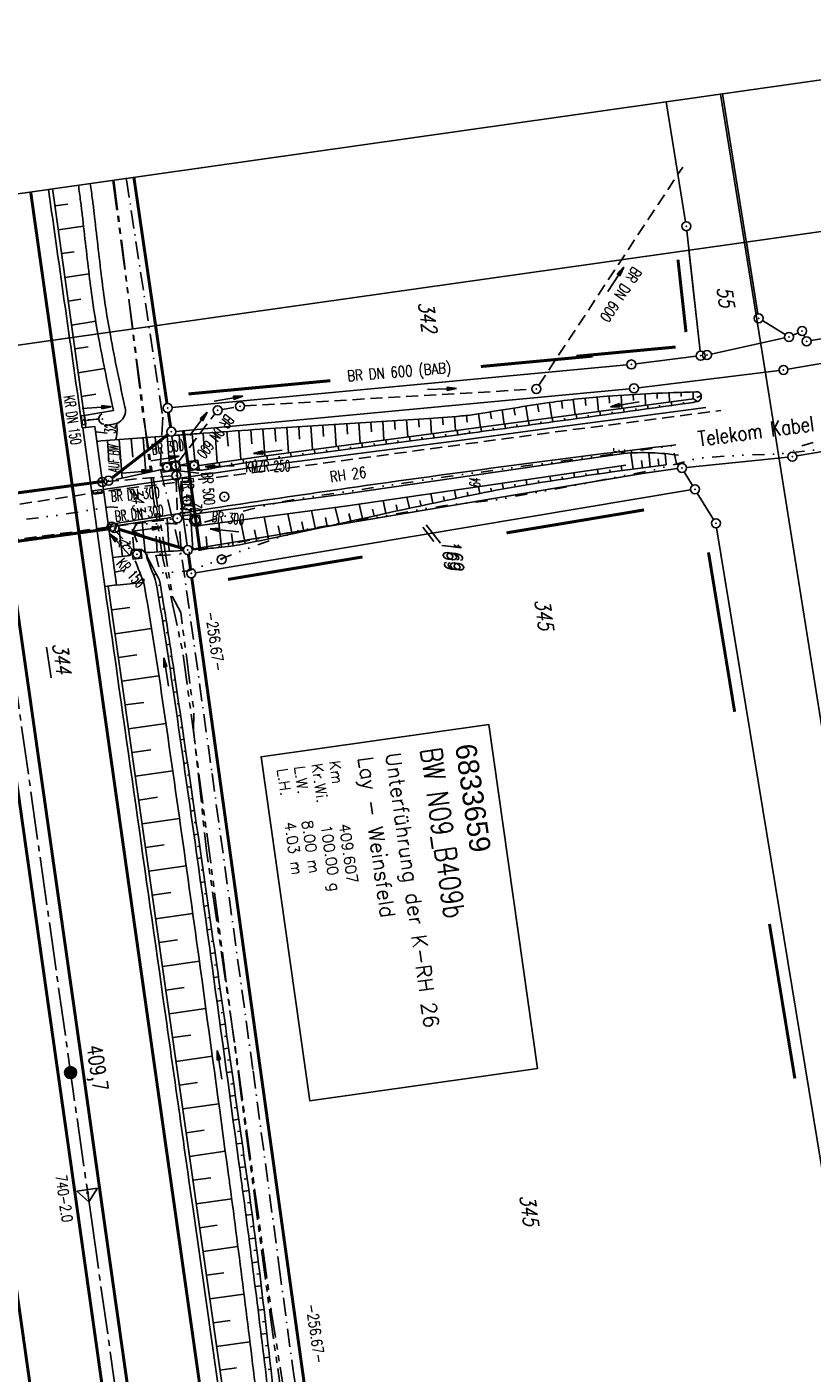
# Model space of a CAD drawing. Extents: x 446457 to 447032, y 444506 to 445688.
# Tile 82 of 83: x 446678 to 446809, y 445464 to 445688. Entities that reach past the tile are written whole.
import ezdxf
from ezdxf.enums import TextEntityAlignment as Align

# ---------------------------------------------------------------- set-up
doc = ezdxf.new("R2010")
doc.units = 0
doc.header["$LTSCALE"] = 2
doc.header["$MEASUREMENT"] = 0
for name, pattern in [('ACHSE', [5.5, 4, -0.5, 0.5, -0.5]), ('AUSGEZOGEN', [0]), ('BAB-FM2', [2.6, 1.5, -0.5, 0.1, -0.5]), ('GEMARKBAB', [3.7, 2, -0.5, 0.1, -0.5, 0.1, -0.5]), ('GESTRICH-X2', [1.5, 1, -0.5]), ('GESTRICHELT', [0.75, 0.5, -0.25]), ('GETRENNTX3', [3.25, 1, -0.75, 0, -0.75, 0, -0.75]), ('PHANTOMX2', [5, 2.5, -0.5, 0.5, -0.5, 0.5, -0.5])]:
    doc.linetypes.add(name, pattern=pattern)
doc.layers.get('0').update_dxf_attribs({"linetype": 'AUSGEZOGEN'})
for name, color, linetype in [('202-ABSTAND', 8, 'AUSGEZOGEN'), ('202-FLSTNR', 8, 'AUSGEZOGEN'), ('202-FLSTNR-BAB', 7, 'AUSGEZOGEN'), ('202-GEMARKGRZ', 7, 'GEMARKBAB'), ('202-GRENZL', 8, 'AUSGEZOGEN'), ('202-GRENZL-BAB', 7, 'AUSGEZOGEN'), ('202-GRENZP', 8, 'AUSGEZOGEN'), ('202-GRENZP-BAB', 7, 'AUSGEZOGEN'), ('203-ABSTAND', 8, 'AUSGEZOGEN'), ('203-FLSTNR', 8, 'AUSGEZOGEN'), ('203-GEMARKGRZ', 7, 'GEMARKBAB'), ('203-GRENZL', 8, 'AUSGEZOGEN'), ('203-GRENZL-BAB', 7, 'AUSGEZOGEN'), ('203-GRENZP', 8, 'AUSGEZOGEN'), ('203-GRENZP-BAB', 7, 'AUSGEZOGEN'), ('ACHSETOP', 250, 'ACHSE'), ('ANMERKUNG', 7, 'CONTINUOUS'), ('BAB_FM', 5, 'BAB-FM2'), ('BAUWOTOP', 250, 'AUSGEZOGEN'), ('BAUWUTOP', 250, 'GESTRICHELT'), ('BOESCHG', 250, 'AUSGEZOGEN'), ('BW-SCHRIFT', 250, 'AUSGEZOGEN'), ('DURCHL', 200, 'GESTRICH-X2'), ('FBRTOP', 250, 'AUSGEZOGEN'), ('GRABEN', 250, 'AUSGEZOGEN'), ('HEKT_B', 250, 'CONTINUOUS'), ('KANAL', 7, 'GESTRICH-X2'), ('Lichtwellenleiter COLT', 46, 'PHANTOMX2'), ('Lichtwellenleiter GLH', 46, 'PHANTOMX2'), ('MULDE', 250, 'AUSGEZOGEN'), ('Netzknoten_PKT', 7, 'CONTINUOUS'), ('Netzknoten_PKT-NR', 7, 'CONTINUOUS'), ('Netzknoten_SIGNATUR', 7, 'CONTINUOUS'), ('PFEIL', 7, 'CONTINUOUS'), ('PFEILTOP', 200, 'AUSGEZOGEN'), ('Planeinteilung', 250, 'CONTINUOUS'), ('RAHMEN', 7, 'AUSGEZOGEN'), ('SCHRIFT', 7, 'AUSGEZOGEN'), ('SCHSYMBOL', 200, 'AUSGEZOGEN'), ('STRASSE', 250, 'AUSGEZOGEN'), ('STROMLTG', 4, 'AUSGEZOGEN'), ('TELEKOM', 4, 'GETRENNTX3'), ('TEXTO', 4, 'CONTINUOUS'), ('W-LTG', 4, 'GESTRICH-X2')]:
    doc.layers.add(name, color=color, linetype=linetype)
doc.styles.add('ROMANS', font='romans.shx', dxfattribs={"width": 0.8})
doc.styles.add('UNIR-O', font='unir_o.shx', dxfattribs={"height": 2.5})

# ---------------------------------------------------------------- blocks, each defined once
blk = doc.blocks.new('*X15')
at = {"color": 0}
for p, q in [((212.23, 257.39), (213.24, 258.4)), ((212.24, 257.33), (213.31, 258.4)), ((212.24, 257.47), (213.17, 258.4)), ((212.24, 257.26), (213.37, 258.39)), ((212.24, 257.55), (213.09, 258.39)), ((212.25, 257.2), (213.43, 258.38)), ((212.26, 257.63), (213, 258.37)), ((212.27, 257.14), (213.49, 258.37)), ((212.28, 257.09), (213.55, 258.35)), ((212.29, 257.73), (212.9, 258.35)), ((212.3, 257.04), (213.6, 258.33)), ((212.32, 256.99), (213.65, 258.31)), ((212.34, 257.86), (212.78, 258.29)), ((212.35, 256.94), (213.69, 258.29)), ((212.37, 256.9), (213.74, 258.26)), ((212.4, 256.85), (213.78, 258.24)), ((212.43, 256.81), (213.83, 258.21)), ((212.46, 256.77), (213.86, 258.18)), ((212.49, 256.73), (213.9, 258.14)), ((212.53, 256.7), (213.94, 258.11)), ((212.56, 256.66), (213.97, 258.07)), ((212.6, 256.63), (214.01, 258.03)), ((212.64, 256.6), (214.04, 257.99)), ((212.68, 256.57), (214.07, 257.95)), ((212.73, 256.54), (214.09, 257.91)), ((212.77, 256.52), (214.12, 257.86)), ((212.82, 256.49), (214.14, 257.82)), ((212.87, 256.47), (214.16, 257.77)), ((212.92, 256.45), (214.18, 257.72)), ((212.97, 256.44), (214.2, 257.66)), ((213.03, 256.42), (214.21, 257.6)), ((213.09, 256.41), (214.22, 257.54)), ((213.16, 256.41), (214.23, 257.48)), ((213.22, 256.4), (214.23, 257.41)), ((213.3, 256.41), (214.23, 257.34)), ((213.38, 256.41), (214.22, 257.26)), ((213.46, 256.43), (214.2, 257.17)), ((213.56, 256.46), (214.18, 257.07)), ((213.69, 256.51), (214.12, 256.95))]:
    blk.add_line(p, q, dxfattribs=at)
blk = doc.blocks.new('SRMAST2')
at = {"color": 0}
blk.add_circle((0, 0), 0.999, dxfattribs=at)
blk.add_point((0, 0), dxfattribs=at)
blk.add_blockref('*X15', (-213.23, -257.4))
blk = doc.blocks.new('20')
blk.add_lwpolyline([(-0.75, -0.75), (0.75, -0.75), (0.75, 0.75), (-0.75, 0.75)], close=True)
blk.add_circle((0, 0), 0.676)
blk.add_point((0, 0))
blk = doc.blocks.new('40')
at = {"color": 0}
blk.add_arc((0.02, 0.31), 0.91, 192.5363, 347.4637, dxfattribs=at)
blk.add_point((0, 0), dxfattribs=at)
blk = doc.blocks.new('30')
at = {"color": 0}
for p, q in [((-0.75, -0.29), (-0.75, 0.29)), ((-0.75, 0.29), (0.75, 0.29)), ((0.75, 0.29), (0.75, -0.29)), ((0.75, -0.29), (-0.75, -0.29))]:
    blk.add_line(p, q, dxfattribs=at)
blk.add_point((0, 0), dxfattribs=at)
blk = doc.blocks.new('GST')
at = {"color": 0}
blk.add_circle((0, 0), 0.75, dxfattribs=at)
blk.add_point((0, 0), dxfattribs=at)
blk = doc.blocks.new('10')
blk.add_blockref('GST', (0, 0))
blk = doc.blocks.new('PFEIL2')
at = {"color": 0}
for p, q in [((0.88, 0), (-2.4, -0.01)), ((0.88, -0.27), (0.88, 0.28)), ((0.88, 0.28), (2.43, 0.01)), ((0.91, 0.27), (0.88, 0.26)), ((0.97, 0.26), (0.88, 0.25)), ((1.02, 0.25), (0.88, 0.23)), ((1.07, 0.24), (0.88, 0.21)), ((1.13, 0.23), (0.88, 0.19)), ((1.18, 0.22), (0.88, 0.17)), ((1.24, 0.21), (0.88, 0.15)), ((1.29, 0.21), (0.88, 0.14)), ((1.34, 0.2), (0.88, 0.12)), ((1.4, 0.19), (0.88, 0.1)), ((1.45, 0.18), (0.88, 0.08)), ((1.51, 0.17), (0.88, 0.06)), ((1.56, 0.16), (0.88, 0.04)), ((1.61, 0.15), (0.88, 0.02)), ((1.67, 0.14), (0.88, 0.01)), ((1.72, 0.13), (0.88, -0.01)), ((1.78, 0.12), (0.88, -0.03)), ((1.83, 0.11), (0.88, -0.05)), ((1.88, 0.1), (0.88, -0.07)), ((1.94, 0.09), (0.88, -0.09)), ((2.05, 0.08), (0.88, -0.12)), ((1.99, 0.08), (0.88, -0.11)), ((2.1, 0.07), (0.88, -0.14)), ((2.15, 0.06), (0.88, -0.16)), ((2.21, 0.05), (0.88, -0.18)), ((2.26, 0.04), (0.88, -0.2)), ((2.32, 0.03), (0.88, -0.22)), ((2.37, 0.02), (0.88, -0.23)), ((2.42, 0.01), (0.88, -0.25)), ((2.43, 0.01), (0.88, -0.27))]:
    blk.add_line(p, q, dxfattribs=at)
blk = doc.blocks.new('1135420')
for q in [(0, 420), (0, 0)]:
    blk.add_line((0, 297), q)
at = {"layer": 'RAHMEN'}
blk.add_line((25, 415), (25, 5), dxfattribs=at)
blk = doc.blocks.new('PKT')
at = {"color": 0}
blk.add_circle((0, 0), 0.15, dxfattribs=at)
blk.add_point((0, 0), dxfattribs=at)
blk = doc.blocks.new('Station_Netzknoten')
at = {"layer": 'Netzknoten_SIGNATUR'}
for p, q in [((-1.75, 0.5), (1.75, 0.5)), ((0, -1.5), (-1.75, 0.5)), ((0, -1.5), (1.75, 0.5))]:
    blk.add_line(p, q, dxfattribs=at)
blk.add_point((0, 0), dxfattribs=at)

msp = doc.modelspace()

# ---------------------------------------------------------------- linework, layer by layer
at = {"layer": '202-FLSTNR'}
msp.add_line((446744.99, 445605.5), (446747.39, 445602.42), dxfattribs=at)
at = {"layer": '202-FLSTNR-BAB'}
msp.add_line((446681.73, 445585.11), (446682.46, 445579.99), dxfattribs=at)
at = {"layer": '202-GEMARKGRZ', "const_width": 0.5, "flags": 128}
for points in [[(446786.55, 445635.13), (446770.03, 445633.58)], [(446719.45, 445628.63), (446705.38, 445627.31)], [(446706.82, 445604.62), (446705.1, 445616.96)], [(446781.3, 445607.98), (446761.82, 445604.73)], [(446734.38, 445600.14), (446713.28, 445596.62)], [(446792.33, 445599.12), (446794.82, 445583.95)]]:
    msp.add_lwpolyline(points, dxfattribs=at)
at = {"layer": '202-GRENZL'}
for p, q in [((446785.01, 445675.99), (446788.22, 445656.01)), ((446800.29, 445640.66), (446794.37, 445677.32)), ((446788.42, 445654.52), (446790.66, 445634.42)), ((446801.05, 445639.53), (446804.81, 445637.2)), ((446827, 445639.2), (446809.12, 445636.19)), ((446792.5, 445633.96), (446804.72, 445636.65)), ((446806.13, 445637.12), (446806.97, 445637.49)), ((446807.94, 445637.11), (446808.09, 445636.76)), ((446779.92, 445632.31), (446790, 445633.58)), ((446827.68, 445635.27), (446805.28, 445631.45)), ((446778.43, 445632.15), (446702.65, 445625.04)), ((446780.37, 445628.33), (446803.8, 445631.23)), ((446778.88, 445628.17), (446703.27, 445621.07)), ((446705.16, 445602.05), (446702.62, 445620.26)), ((446830.05, 445620.9), (446806.76, 445616.97)), ((446805.27, 445616.77), (446788.37, 445615.06)), ((446781.03, 445614.04), (446706, 445601.43)), ((446786.88, 445614.87), (446781.03, 445614.04)), ((446789.39, 445612.07), (446788.01, 445614.34)), ((446789.04, 445611.31), (446706.56, 445597.52)), ((446792.88, 445606.4), (446790.17, 445610.79)), ((446793.39, 445605.02), (446797.21, 445581.72))]:
    msp.add_line(p, q, dxfattribs=at)
at = {"layer": '202-GRENZL-BAB', "const_width": 0.5, "flags": 128}
for points in [[(446701.79, 445625.71), (446696.27, 445663.41)], [(446702.4, 445621.74), (446702.02, 445624.23)], [(446701.93, 445620.54), (446692.63, 445613.31)], [(446652.88, 445607.6), (446691.3, 445612.75)], [(446654.04, 445599.65), (446692.33, 445604.86)], [(446704.54, 445601.53), (446693.79, 445604.74)], [(446705.71, 445598.14), (446705.37, 445600.57)], [(446705.92, 445596.66), (446709.74, 445569.32)]]:
    msp.add_lwpolyline(points, dxfattribs=at)
at = {"layer": '203-FLSTNR'}
msp.add_line((446744.43, 445605.12), (446746.25, 445602.74), dxfattribs=at)
at = {"layer": '203-GEMARKGRZ', "const_width": 0.5, "flags": 128}
for points in [[(446786.95, 445649.69), (446788.29, 445637.62)], [(446772.73, 445633.62), (446754.1, 445631.88)], [(446729.01, 445629.52), (446711.55, 445627.88)], [(446705.19, 445616.33), (446704.51, 445621.19)], [(446775.07, 445606.94), (446758.37, 445604.15)], [(446707.23, 445601.64), (446706.79, 445604.8)], [(446730.29, 445599.46), (446711.95, 445596.4)], [(446792.04, 445600.91), (446796.4, 445574.34)], [(446802.2, 445538.97), (446806.43, 445513.23)]]:
    msp.add_lwpolyline(points, dxfattribs=at)
at = {"layer": '203-GRENZL'}
for p, q in [((446788.78, 445651.28), (446790.66, 445634.42)), ((446800.29, 445640.66), (446798.36, 445652.63)), ((446801.05, 445639.53), (446804.81, 445637.2)), ((446827, 445639.21), (446809.12, 445636.19)), ((446792.5, 445633.96), (446804.72, 445636.65)), ((446806.13, 445637.12), (446806.97, 445637.49)), ((446807.94, 445637.11), (446808.09, 445636.76)), ((446779.92, 445632.31), (446790, 445633.58)), ((446827.68, 445635.27), (446805.28, 445631.45)), ((446778.43, 445632.15), (446702.65, 445625.04)), ((446780.38, 445628.33), (446803.8, 445631.23)), ((446778.88, 445628.17), (446703.27, 445621.07)), ((446705.16, 445602.05), (446702.62, 445620.26)), ((446830.05, 445620.91), (446806.76, 445616.98)), ((446805.27, 445616.77), (446788.37, 445615.06)), ((446780.98, 445614.04), (446706, 445601.43)), ((446786.88, 445614.88), (446780.98, 445614.04)), ((446789.39, 445612.07), (446788.01, 445614.34)), ((446789.04, 445611.31), (446706.56, 445597.52)), ((446792.88, 445606.4), (446790.17, 445610.79)), ((446793.39, 445605.02), (446822.74, 445426.2))]:
    msp.add_line(p, q, dxfattribs=at)
at = {"layer": '203-GRENZL-BAB', "const_width": 0.5, "flags": 128}
for points in [[(446701.79, 445625.71), (446699.89, 445638.68)], [(446702.4, 445621.74), (446702.02, 445624.23)], [(446701.93, 445620.54), (446692.63, 445613.31)], [(446652.88, 445607.6), (446691.3, 445612.75)], [(446654.04, 445599.65), (446692.33, 445604.86)], [(446704.54, 445601.53), (446693.79, 445604.75)], [(446705.71, 445598.14), (446705.37, 445600.57)], [(446705.92, 445596.66), (446741.2, 445343.93)]]:
    msp.add_lwpolyline(points, dxfattribs=at)
at = {"layer": 'ACHSETOP'}
msp.add_lwpolyline([(446665.21, 445659.01), (446689.24, 445489.45), (446703.27, 445390.44), (446727.83, 445217.17)], dxfattribs=at)
at = {"layer": 'BAB_FM'}
msp.add_lwpolyline([(446695.01, 445663.24), (446695.05, 445663.01), (446701.07, 445623.46), (446700.69, 445614.8), (446704.34, 445599.68), (446709.3, 445564.03), (446716.13, 445514.5), (446720.5, 445481.79), (446722.76, 445464.94), (446729.88, 445415.45), (446736.61, 445365.9), (446741, 445339.25), (446751.16, 445266.96), (446757.98, 445217.43), (446764.71, 445167.88), (446775.97, 445090.7), (446784.84, 445092.2)], dxfattribs=at)
at = {"layer": 'BAUWOTOP'}
for p, q in [((446687.76, 445621.65), (446689.75, 445621.9)), ((446689.75, 445621.9), (446693.39, 445595.47)), ((446691.43, 445595.19), (446687.76, 445621.65)), ((446693.39, 445595.47), (446691.43, 445595.19))]:
    msp.add_line(p, q, dxfattribs=at)
at = {"layer": 'BAUWUTOP'}
for p, q in [((446653.21, 445607.64), (446691.02, 445612.71)), ((446692.1, 445604.83), (446654.32, 445599.69))]:
    msp.add_line(p, q, dxfattribs=at)
at = {"layer": 'BOESCHG'}
for p, q in [((446683.11, 445658.64), (446685.24, 445658.93)), ((446683.67, 445654.68), (446687.88, 445655.25)), ((446684.22, 445650.71), (446686.32, 445651)), ((446684.78, 445646.74), (446688.8, 445647.32)), ((446685.33, 445642.77), (446687.45, 445643.08)), ((446685.89, 445638.79), (446689.91, 445639.42)), ((446686.44, 445634.83), (446688.67, 445635.18)), ((446687, 445630.85), (446691.38, 445631.56)), ((446687.55, 445626.88), (446689.95, 445627.28)), ((446769.8, 445623.86), (446769.5, 445626.4)), ((446771.62, 445625.37), (446771.49, 445626.61)), ((446773.69, 445624.38), (446773.48, 445626.8)), ((446775.56, 445625.8), (446775.47, 445626.96)), ((446777.61, 445624.9), (446777.47, 445627.09)), ((446779.53, 445626.19), (446779.47, 445627.22)), ((446781.56, 445625.43), (446781.46, 445627.33)), ((446783.5, 445626.56), (446783.46, 445627.42)), ((446785.52, 445625.96), (446785.46, 445627.51)), ((446787.48, 445626.9), (446787.46, 445627.58)), ((446789.49, 445626.48), (446789.46, 445627.64)), ((446790.22, 445626.05), (446789.55, 445626.49)), ((446790.84, 445626.99), (446790.1, 445626.7)), ((446790.69, 445627.38), (446790.69, 445627.38)), ((446687.97, 445623.71), (446692.88, 445624.54)), ((446755.85, 445623.17), (446755.66, 445624.32)), ((446758.01, 445622.29), (446757.63, 445624.64)), ((446759.8, 445623.76), (446759.61, 445624.96)), ((446761.96, 445622.82), (446761.58, 445625.27)), ((446763.75, 445624.33), (446763.56, 445625.57)), ((446765.91, 445623.34), (446765.54, 445625.87)), ((446767.69, 445624.88), (446767.52, 445626.15)), ((446773.94, 445624.41), (446774.03, 445623.73)), ((446775.97, 445624.34), (446776.01, 445624)), ((446777.9, 445624.94), (446777.99, 445624.28)), ((446779.93, 445624.88), (446779.97, 445624.55)), ((446781.87, 445625.47), (446781.96, 445624.83)), ((446783.89, 445625.42), (446783.94, 445625.11)), ((446785.83, 445626), (446785.92, 445625.38)), ((446787.86, 445625.96), (446787.9, 445625.66)), ((446789.87, 445625.98), (446789.87, 445625.98)), ((446726.02, 445618.03), (446725.76, 445621.98)), ((446727.88, 445620.2), (446727.76, 445622.11)), ((446729.99, 445618.55), (446729.75, 445622.24)), ((446731.86, 445620.59), (446731.75, 445622.37)), ((446733.96, 445619.08), (446733.75, 445622.5)), ((446735.85, 445620.99), (446735.74, 445622.62)), ((446737.94, 445619.61), (446737.74, 445622.75)), ((446739.83, 445621.38), (446739.73, 445622.88)), ((446741.91, 445620.14), (446741.73, 445623)), ((446743.81, 445621.77), (446743.73, 445623.13)), ((446745.89, 445620.67), (446745.72, 445623.25)), ((446747.81, 445622.17), (446747.72, 445623.39)), ((446749.9, 445621.21), (446749.71, 445623.54)), ((446751.82, 445622.6), (446751.7, 445623.72)), ((446754.06, 445621.76), (446753.68, 445623.99)), ((446758.08, 445622.3), (446758.18, 445621.57)), ((446760.11, 445622.2), (446760.16, 445621.84)), ((446762.04, 445622.83), (446762.14, 445622.11)), ((446764.07, 445622.74), (446764.12, 445622.38)), ((446766.01, 445623.36), (446766.1, 445622.65)), ((446768.04, 445623.27), (446768.09, 445622.92)), ((446769.97, 445623.88), (446770.07, 445623.19)), ((446772, 445623.8), (446772.05, 445623.46)), ((446689.87, 445621.01), (446691.82, 445620.77)), ((446694.34, 445613.29), (446693.84, 445619.7)), ((446696.07, 445616.79), (446695.84, 445619.85)), ((446698.28, 445614.16), (446697.83, 445620)), ((446700.04, 445617.37), (446699.83, 445620.15)), ((446702.14, 445616.13), (446701.82, 445620.31)), ((446704.02, 445617.77), (446703.82, 445620.46)), ((446705.97, 445620.62), (446706.44, 445616.29)), ((446708, 445618.15), (446707.8, 445620.75)), ((446710.17, 445615.84), (446709.8, 445620.9)), ((446711.97, 445618.58), (446711.79, 445621.04)), ((446714.12, 445616.41), (446713.79, 445621.18)), ((446715.94, 445619), (446715.78, 445621.32)), ((446718.08, 445616.97), (446717.78, 445621.45)), ((446719.92, 445619.41), (446719.78, 445621.58)), ((446722.05, 445617.5), (446721.77, 445621.72)), ((446723.9, 445619.8), (446723.77, 445621.85)), ((446738.26, 445619.66), (446738.35, 445618.94)), ((446742.22, 445620.18), (446742.32, 445619.45)), ((446744.25, 445620.08), (446744.3, 445619.71)), ((446746.19, 445620.71), (446746.28, 445619.97)), ((446748.22, 445620.61), (446748.27, 445620.23)), ((446750.15, 445621.24), (446750.25, 445620.5)), ((446752.18, 445621.14), (446752.23, 445620.77)), ((446754.11, 445621.77), (446754.21, 445621.04)), ((446756.15, 445621.67), (446756.2, 445621.3)), ((446692.11, 445616.2), (446691.85, 445619.54)), ((446722.4, 445617.54), (446722.49, 445616.86)), ((446724.43, 445617.46), (446724.47, 445617.12)), ((446726.36, 445618.07), (446726.45, 445617.38)), ((446728.39, 445617.99), (446728.44, 445617.64)), ((446730.33, 445618.6), (446730.42, 445617.9)), ((446732.36, 445618.51), (446732.4, 445618.16)), ((446734.29, 445619.13), (446734.39, 445618.42)), ((446736.32, 445619.03), (446736.37, 445618.68)), ((446740.29, 445619.56), (446740.34, 445619.2)), ((446779.48, 445614.78), (446779.1, 445617.47)), ((446782.33, 445615.16), (446782.08, 445617.52)), ((446708.58, 445615.18), (446708.65, 445614.77)), ((446710.48, 445615.88), (446710.61, 445615.13)), ((446712.53, 445615.82), (446712.58, 445615.48)), ((446714.46, 445616.46), (446714.56, 445615.79)), ((446716.49, 445616.41), (446716.54, 445616.08)), ((446718.43, 445617.01), (446718.52, 445616.34)), ((446720.46, 445616.94), (446720.5, 445616.6)), ((446777.5, 445615.31), (446777.61, 445614.53)), ((446781.03, 445614.99), (446780.86, 445616.21)), ((446783.56, 445615.32), (446783.56, 445615.32)), ((446783.74, 445615.34), (446783.64, 445616.5)), ((446785.01, 445615.51), (446784.84, 445617.35)), ((446761.65, 445613.01), (446761.78, 445612.19)), ((446765.62, 445613.58), (446765.74, 445612.81)), ((446767.66, 445613.49), (446767.71, 445613.11)), ((446769.58, 445614.16), (446769.69, 445613.4)), ((446771.62, 445614.07), (446771.67, 445613.69)), ((446773.54, 445614.74), (446773.65, 445613.97)), ((446775.58, 445614.64), (446775.63, 445614.25)), ((446779.59, 445614.8), (446779.59, 445614.8)), ((446781.58, 445615.06), (446781.58, 445615.06)), ((446745.75, 445610.69), (446746.09, 445609.09)), ((446749.72, 445611.27), (446750, 445609.91)), ((446751.83, 445610.94), (446751.96, 445610.32)), ((446753.69, 445611.85), (446753.92, 445610.72)), ((446755.78, 445611.63), (446755.88, 445611.12)), ((446757.67, 445612.43), (446757.85, 445611.49)), ((446759.74, 445612.28), (446759.81, 445611.85)), ((446763.7, 445612.9), (446763.76, 445612.51)), ((446733.83, 445608.96), (446734.36, 445606.54)), ((446737.8, 445609.54), (446738.27, 445607.4)), ((446740.01, 445608.83), (446740.22, 445607.83)), ((446741.78, 445610.11), (446742.18, 445608.25)), ((446743.95, 445609.54), (446744.13, 445608.67)), ((446747.89, 445610.24), (446748.05, 445609.5)), ((446701.81, 445606.59), (446702.13, 445601.09)), ((446714.02, 445606.3), (446714.81, 445602.36)), ((446717.97, 445606.83), (446718.73, 445603.15)), ((446721.93, 445607.35), (446722.64, 445603.96)), ((446725.88, 445607.88), (446726.55, 445604.8)), ((446728.19, 445606.69), (446728.51, 445605.23)), ((446729.84, 445608.41), (446730.46, 445605.67)), ((446732.12, 445607.39), (446732.41, 445606.1)), ((446736.06, 445608.11), (446736.32, 445606.97)), ((446694.37, 445600.22), (446693.73, 445605.4)), ((446698.14, 445600.86), (446697.65, 445605.98)), ((446703.91, 445604.4), (446704.13, 445601.22)), ((446705.81, 445605.65), (446706.12, 445601.36)), ((446710.45, 445605.82), (446710.85, 445601.75)), ((446712.53, 445604.03), (446712.84, 445602)), ((446716.38, 445604.66), (446716.77, 445602.75)), ((446720.32, 445605.32), (446720.69, 445603.55)), ((446724.25, 445606), (446724.6, 445604.38)), ((446696.27, 445601.41), (446696.07, 445603.42)), ((446699.98, 445603.63), (446700.13, 445600.97)), ((446708.34, 445603.55), (446708.51, 445601.55)), ((446693.1, 445597.61), (446694.71, 445597.94)), ((446698.96, 445599.03), (446699.08, 445599.09)), ((446699.56, 445597.09), (446700, 445597.32)), ((446693.43, 445595.42), (446697.87, 445595.89)), ((446700.37, 445595.41), (446700.69, 445595.46)), ((446700.39, 445593.38), (446701.02, 445593.49)), ((446692.57, 445591.31), (446695.57, 445591.74)), ((446701.03, 445591.46), (446701.35, 445591.52)), ((446701.05, 445589.44), (446701.66, 445589.54)), ((446693.14, 445587.35), (446699.22, 445588.22)), ((446701.67, 445587.52), (446701.98, 445587.57)), ((446693.7, 445583.39), (446696.77, 445583.83)), ((446701.68, 445585.5), (446702.28, 445585.59)), ((446702.29, 445583.57), (446702.58, 445583.61)), ((446702.29, 445581.55), (446702.88, 445581.63)), ((446694.26, 445579.43), (446700.45, 445580.31)), ((446702.88, 445579.61), (446703.17, 445579.66)), ((446702.87, 445577.59), (446703.47, 445577.68)), ((446694.83, 445575.47), (446697.93, 445575.91)), ((446703.46, 445575.65), (446703.76, 445575.7)), ((446703.45, 445573.63), (446704.05, 445573.72)), ((446695.39, 445571.51), (446701.61, 445572.4)), ((446704.04, 445571.7), (446704.34, 445571.74)), ((446704.02, 445569.67), (446704.63, 445569.76)), ((446695.96, 445567.55), (446699.07, 445567.99)), ((446704.59, 445565.71), (446705.21, 445565.81)), ((446704.62, 445567.74), (446704.92, 445567.78)), ((446696.52, 445563.59), (446702.75, 445564.48)), ((446705.19, 445563.78), (446705.5, 445563.83)), ((446705.16, 445561.76), (446705.79, 445561.85)), ((446697.08, 445559.63), (446700.2, 445560.08)), ((446705.76, 445559.82), (446706.08, 445559.87)), ((446705.72, 445557.8), (446706.37, 445557.89)), ((446697.65, 445555.67), (446703.88, 445556.56)), ((446706.33, 445555.86), (446706.66, 445555.91)), ((446706.28, 445553.84), (446706.95, 445553.93)), ((446698.21, 445551.71), (446701.33, 445552.15)), ((446706.9, 445551.9), (446707.23, 445551.95)), ((446698.78, 445547.75), (446705, 445548.64)), ((446706.84, 445549.87), (446707.52, 445549.97)), ((446707.46, 445547.94), (446707.81, 445547.99)), ((446707.39, 445545.91), (446708.09, 445546.01)), ((446699.34, 445543.79), (446702.44, 445544.23)), ((446708.02, 445543.98), (446708.38, 445544.03)), ((446707.94, 445541.95), (446708.66, 445542.05)), ((446699.9, 445539.83), (446706.1, 445540.71)), ((446708.58, 445540.02), (446708.95, 445540.07)), ((446708.49, 445537.99), (446709.23, 445538.09)), ((446700.47, 445535.87), (446703.56, 445536.31)), ((446709.14, 445536.06), (446709.51, 445536.12)), ((446701.03, 445531.91), (446707.19, 445532.79)), ((446709.04, 445534.03), (446709.8, 445534.14)), ((446709.69, 445532.1), (446710.08, 445532.16)), ((446709.58, 445530.06), (446710.36, 445530.18)), ((446701.6, 445527.95), (446704.66, 445528.39)), ((446710.25, 445528.14), (446710.64, 445528.2)), ((446710.12, 445526.1), (446710.93, 445526.22)), ((446702.16, 445523.99), (446708.27, 445524.86)), ((446710.8, 445524.18), (446711.21, 445524.24)), ((446710.66, 445522.14), (446711.49, 445522.26)), ((446702.72, 445520.03), (446705.76, 445520.46)), ((446711.35, 445520.22), (446711.77, 445520.28)), ((446703.29, 445516.07), (446709.35, 445516.93)), ((446711.19, 445518.17), (446712.06, 445518.3)), ((446711.73, 445514.21), (446712.62, 445514.34)), ((446711.9, 445516.25), (446712.34, 445516.32)), ((446703.85, 445512.11), (446706.87, 445512.54)), ((446712.45, 445512.29), (446712.9, 445512.36)), ((446712.27, 445510.25), (446713.19, 445510.38)), ((446704.42, 445508.15), (446710.42, 445509.01)), ((446713.01, 445508.33), (446713.47, 445508.4)), ((446712.81, 445506.28), (446713.75, 445506.42)), ((446704.98, 445504.19), (446707.97, 445504.62)), ((446713.56, 445504.37), (446714.03, 445504.44)), ((446705.54, 445500.23), (446711.5, 445501.08)), ((446713.35, 445502.32), (446714.31, 445502.46)), ((446713.89, 445498.36), (446714.88, 445498.5)), ((446714.11, 445500.41), (446714.6, 445500.48)), ((446706.11, 445496.27), (446709.07, 445496.69)), ((446714.66, 445496.44), (446715.16, 445496.52)), ((446714.43, 445494.4), (446715.44, 445494.54)), ((446706.67, 445492.31), (446712.57, 445493.15)), ((446715.2, 445492.48), (446715.71, 445492.55)), ((446714.95, 445490.43), (446715.98, 445490.57)), ((446707.24, 445488.35), (446710.17, 445488.77)), ((446715.72, 445488.52), (446716.24, 445488.59)), ((446707.8, 445484.39), (446713.61, 445485.22)), ((446715.46, 445486.47), (446716.5, 445486.61)), ((446716.24, 445484.56), (446716.75, 445484.62)), ((446708.36, 445480.43), (446711.24, 445480.84)), ((446715.98, 445482.51), (446717, 445482.64)), ((446716.74, 445480.59), (446717.25, 445480.65)), ((446716.48, 445478.54), (446717.5, 445478.67)), ((446708.93, 445476.47), (446714.62, 445477.28)), ((446717.23, 445476.62), (446717.73, 445476.68)), ((446716.98, 445474.58), (446717.97, 445474.7)), ((446709.49, 445472.51), (446712.31, 445472.91)), ((446717.71, 445472.65), (446718.2, 445472.71)), ((446710.06, 445468.55), (446715.61, 445469.34)), ((446717.47, 445470.61), (446718.43, 445470.72)), ((446718.19, 445468.68), (446718.66, 445468.74)), ((446710.62, 445464.59), (446713.36, 445464.98)), ((446717.96, 445466.64), (446718.88, 445466.75)), ((446718.66, 445464.71), (446719.11, 445464.76))]:
    msp.add_line(p, q, dxfattribs=at)
for points in [[(446682.71, 445661.49), (446682.92, 445660.02), (446688.28, 445621.72)], [(446704.01, 445615.42), (446705.26, 445615.69)], [(446693.29, 445613.06), (446700.91, 445614.73)], [(446702.46, 445606.69), (446692.06, 445605.15)], [(446706.42, 445607.27), (446704.45, 445606.98)], [(446695.67, 445600.36), (446692.76, 445600.05)], [(446698.14, 445600.86), (446697.52, 445601.36), (446695.99, 445601.43), (446695.67, 445600.36)]]:
    msp.add_lwpolyline(points, dxfattribs=at)
for points in [[(446705.81, 445620.6, -0.0001), (446707.84, 445620.75, -0.00181), (446716.38, 445621.36, -0.001113), (446744.62, 445623.18, 0.005023), (446750.87, 445623.64, 0.021264), (446753.69, 445623.99, -0.00503), (446765.53, 445625.87, -0.018649), (446775.15, 445626.93, -0.012205), (446789.91, 445627.65)], [(446789.91, 445627.65, -0.197155), (446790.57, 445627.5, -0.234139), (446790.84, 445626.99, -0.158533), (446790.66, 445626.36, -0.192312), (446790.22, 445626.05, -0.020429), (446788.71, 445625.78, -0.001384), (446766.38, 445622.69, -0.000005), (446751.81, 445620.71, -0.000151), (446751.32, 445620.64, -0.001189), (446744.17, 445619.7, 0.000316), (446717.26, 445616.17, 0.015243), (446709.02, 445614.83, -0.038047), (446706.79, 445614.58, -0.185473)], [(446690.09, 445619.41, -0.00059), (446702.12, 445620.33, -0.00181)], [(446703.04, 445620.4, -0.000136), (446705.81, 445620.6, -0.00181)], [(446785.01, 445615.51, 0.006337), (446764.38, 445612.6, 0.012529), (446754.01, 445610.74, 0.004767), (446730.96, 445605.78, -0.00665), (446714.42, 445602.28, -0.026993), (446710.41, 445601.71, -0.002563), (446706.87, 445601.42)], [(446704.45, 445601.24, -0.004558), (446698.14, 445600.86)], [(446698.14, 445600.86, -0.006143), (446700.47, 445596.38, -0.075141), (446700.6, 445595.98, -0.005155), (446702.8, 445582.15, -0.001419), (446710.13, 445531.8, -0.00005), (446715.26, 445495.81, -0.001256), (446715.46, 445494.37, -0.005925), (446718.49, 445470.18, 0.003999), (446722.84, 445434.31, 0.000973), (446723.31, 445430.74, 0.00006), (446731.08, 445372.56, 0.00275), (446732.1, 445365.28, 0.000906), (446735.33, 445343.23)], [(446706.87, 445601.42, -0.000612), (446706.02, 445601.36)]]:
    msp.add_lwpolyline(points, format="xyb", dxfattribs=at)
at = {"layer": 'BOESCHG', "flags": 128}
msp.add_lwpolyline([(446692.01, 445595.27), (446715.14, 445432.88), (446727.88, 445342.35)], dxfattribs=at)
at = {"layer": 'BOESCHG'}
for centre, radius, start, end in [((446686.99, 445621.39), 6.47, 344.2889, 6.9904), ((446781.14, 445577.93), 39.6, 81.4286, 94.6204)]:
    msp.add_arc(centre, radius, start, end, dxfattribs=at)
at = {"layer": 'BW-SCHRIFT'}
msp.add_lwpolyline([(446755.41, 445572.21), (446763.54, 445514.88), (446725.59, 445509.5), (446717.46, 445566.83)], close=True, dxfattribs=at)
at = {"layer": 'DURCHL'}
for p, q in [((446763.75, 445628.78), (446787.75, 445665.12)), ((446714.72, 445625.31), (446762.59, 445628.09)), ((446710.97, 445624.72), (446713.25, 445625.12)), ((446690.38, 445623.14), (446688.17, 445622.85)), ((446703.66, 445615.94), (446709.78, 445624)), ((446650.44, 445607.12), (446690.25, 445612.53)), ((446651.28, 445599.62), (446691.84, 445605.09))]:
    msp.add_line(p, q, dxfattribs=at)
at = {"layer": 'FBRTOP', "const_width": 0.5}
for points in [[(446679.07, 445660.97, 0.000001), (446687.31, 445602.8, -0.000002), (446703.1, 445491.42), (446717.13, 445392.4, 0.000001), (446726.68, 445325.02, 0), (446741.69, 445219.14)], [(446651.34, 445657.05, 0.000001), (446659.59, 445598.87, -0.000002), (446675.38, 445487.49), (446689.41, 445388.48, 0.000001), (446698.96, 445321.09, 0), (446713.97, 445215.21)], [(446685.67, 445499.68, 0.000084), (446690.29, 445466.91, 0.000171), (446692.59, 445450.72), (446699.7, 445400.65, -0.000017), (446702.65, 445379.85, -0.000012), (446706.64, 445351.68, -0.000142), (446710.16, 445326.77, 0.000095), (446713.69, 445301.85, 0.000489), (446717.26, 445276.8, -0.000535), (446720.84, 445251.74, -0.000318), (446724.22, 445227.7, 0.000352), (446727.61, 445203.66, 0.000005), (446731.55, 445175.83, 0.000006), (446734.44, 445155.44, 0.000005), (446738.34, 445127.87, 0.000006), (446741.35, 445106.67, 0.000262), (446744.9, 445081.67, -0.000165), (446748.46, 445056.66, -0.000317)]]:
    msp.add_lwpolyline(points, format="xyb", dxfattribs=at)
at = {"layer": 'FBRTOP'}
for points in [[(446682.04, 445661.4, 0.000001), (446687.67, 445621.67)], [(446691.42, 445595.19, -0.000001), (446701.12, 445526.78, -0.000001), (446706.07, 445491.84), (446720.1, 445392.83, 0.000001), (446729.65, 445325.44, 0), (446744.66, 445219.56)]]:
    msp.add_lwpolyline(points, format="xyb", dxfattribs=at)
at = {"layer": 'FBRTOP', "const_width": 0.5, "flags": 128}
msp.add_lwpolyline([(446671.3, 445600.58), (446671.38, 445600.3), (446678.67, 445549), (446685.67, 445499.68)], dxfattribs=at)
msp.add_lwpolyline([(446675.46, 445601.14, -0.000029), (446678.25, 445581.62, -0.000083), (446679.22, 445574.8), (446686.23, 445525.58, -0.000461), (446689.72, 445500.85, 0.000412), (446693.21, 445476.12, 0.000274), (446696.65, 445451.98, -0.000308), (446700.09, 445427.84, -0.000041), (446704.16, 445399.13, -0.000053), (446707.34, 445376.68, -0.000068), (446710.75, 445352.56, 0.000201), (446714.16, 445328.44, 0.000066), (446717.77, 445303.04, -0.000029), (446721.37, 445277.64, -0.000013), (446726.04, 445244.73, -0.000025), (446728.41, 445227.99, -0.000188), (446731.78, 445204.22, 0.000116), (446735.14, 445180.44, 0.000098), (446738.6, 445156.01, -0.000125), (446742.07, 445131.57, -0.00007), (446745.54, 445107, 0.000053), (446749.01, 445082.43, 0.000033), (446753.82, 445048.45, 0.00007), (446756.1, 445032.39, 0.000049), (446757.1, 445025.34, 0.000008), (446763.02, 444983.7, 0.000035), (446769.86, 444935.6, 0.000241), (446770.85, 444928.66, 0.000398), (446771.04, 444927.39, -0.000146), (446771.22, 444926.12, -0.001113), (446773.4, 444910.74, 0.00067), (446776.99, 444885.18), (446784.08, 444835.29, -0.000024), (446786.4, 444818.9, -0.000012), (446791.08, 444785.97)], format="xyb", dxfattribs=at)
at = {"layer": 'GRABEN'}
msp.add_lwpolyline([(446789.55, 445626.49), (446717.11, 445616.84), (446707.19, 445615.41)], dxfattribs=at)
at = {"layer": 'KANAL'}
for p, q in [((446763.75, 445628.78), (446787.75, 445665.12)), ((446714.72, 445625.31), (446762.59, 445628.09)), ((446710.97, 445624.72), (446713.25, 445625.12)), ((446688.62, 445623), (446690.28, 445623.09)), ((446703.66, 445615.94), (446709.78, 445624)), ((446702.5, 445615.22), (446702.47, 445615.22)), ((446703.97, 445615.34), (446705.56, 445615.38)), ((446691.75, 445612.69), (446702.59, 445613.66)), ((446703.28, 445614.59), (446703.28, 445614.47)), ((446703.34, 445612.97), (446703.5, 445607.31)), ((446650.44, 445607.12), (446690.25, 445612.53)), ((446693.31, 445605.28), (446702.78, 445606.47)), ((446704.28, 445606.5), (446705.81, 445606.34)), ((446651.28, 445599.62), (446691.84, 445605.09)), ((446693.09, 445604.62), (446696.25, 445601.16))]:
    msp.add_line(p, q, dxfattribs=at)
at = {"layer": 'Lichtwellenleiter COLT', "flags": 128}
msp.add_lwpolyline([(446692.79, 445662.92), (446697.62, 445626.43), (446699.51, 445610.08), (446701.12, 445599.89), (446704.49, 445583.96), (446719.08, 445473.01), (446719.08, 445473.01), (446725.29, 445429.53), (446728.5, 445410.35), (446733.92, 445373.24), (446741.48, 445318.19), (446755.13, 445225.19), (446765.26, 445151.35), (446774.25, 445084.41), (446787.82, 445002.89), (446798.85, 444928.12), (446811.77, 444848.06), (446819.62, 444799.09), (446824.24, 444774.74), (446831.69, 444743.96), (446835.9, 444698.3), (446836.65, 444687.9), (446840.11, 444664.74), (446852.61, 444581.42), (446856, 444543), (446856.31, 444539.75)], dxfattribs=at)
at = {"layer": 'Lichtwellenleiter GLH', "flags": 128}
msp.add_lwpolyline([(446692.94, 445662.94), (446694.76, 445648.46), (446697.71, 445624.4), (446702.7, 445593.48), (446704.09, 445590.87), (446705.66, 445578.53), (446706.26, 445574.61), (446706.21, 445571.31), (446708.38, 445551.21), (446713.04, 445519.31), (446713.04, 445519.31), (446719.28, 445473.79), (446728.19, 445417.62), (446732.74, 445387.49), (446735.53, 445360.55), (446742.41, 445313.69), (446743.03, 445308.81), (446745.08, 445297.27), (446749.13, 445269.89), (446754.57, 445230.23), (446757.91, 445205.3), (446757.91, 445205.3), (446757.91, 445205.3), (446766.68, 445145.04), (446770.44, 445116.72), (446772.74, 445096.87), (446773.12, 445091.67), (446774.79, 445079.57), (446778.01, 445063.4), (446784.57, 445023.53), (446787.82, 445002.89), (446794.7, 444957.79), (446799.77, 444924.04), (446798.85, 444928.12), (446803.48, 444899.29), (446808.63, 444867.55), (446815.33, 444831.65), (446823.36, 444777.47), (446830.86, 444742.9), (446833.85, 444709.52), (446836.82, 444691.23), (446838.95, 444675.64), (446841.52, 444660), (446846.05, 444625.75), (446849.99, 444600.7), (446854.15, 444573.8), (446856, 444550.23), (446856.77, 444539.82)], dxfattribs=at)
at = {"layer": 'MULDE'}
msp.add_line((446691.37, 445622), (446693.37, 445622.38), dxfattribs=at)
for points in [[(446689.01, 445662.38, -0.000158), (446689.37, 445659.68, -0.004574), (446689.65, 445657.42, 0.000961), (446690.89, 445646.73, 0.016518), (446692.35, 445637.11, 0.009196), (446694.84, 445624.9, 0.010913)], [(446687.03, 445662.1, -0.000157), (446687.39, 445659.42, -0.004574), (446687.66, 445657.19, 0.000961), (446688.9, 445646.5, 0.016518), (446690.38, 445636.74, 0.009139), (446692.88, 445624.54, 0.010913)], [(446693.37, 445622.38, 0.000148), (446693.41, 445622.18, 0.010913)]]:
    msp.add_lwpolyline(points, format="xyb", dxfattribs=at)
at = {"layer": 'MULDE', "flags": 128}
msp.add_lwpolyline([(446777.95, 445617.4), (446732, 445610.71), (446707.43, 445607.44), (446706.42, 445607.27)], dxfattribs=at)
at = {"layer": 'MULDE'}
for points in [[(446778.24, 445615.42), (446732.28, 445608.73), (446707.73, 445605.46)], [(446707.73, 445605.46), (446706.75, 445605.3)]]:
    msp.add_lwpolyline(points, dxfattribs=at)
at = {"layer": 'MULDE', "flags": 128}
for points in [[(446733.01, 445340.83, 0.000033), (446729.78, 445364.16, 0.000096), (446728.66, 445372.22, 0.000019), (446721.11, 445426.54, -0.000143), (446720.12, 445433.69, -0.004785), (446716.86, 445459, 0.003419), (446712.41, 445494.4, 0.00077), (446712.04, 445497.13, 0.000061), (446707.33, 445531.72, 0.002499), (446700.68, 445578.76, 0.006958), (446697.98, 445595.58, 0.04605), (446697.95, 445595.69, 0.003322), (446696.51, 445599.47, 0.003322)], [(446734.99, 445341.1, 0.000033), (446731.76, 445364.43, 0.000096), (446730.64, 445372.5, 0.000019), (446723.09, 445426.82, -0.000143), (446722.1, 445433.97, -0.004785), (446718.85, 445459.24, 0.003419), (446714.39, 445494.66, 0.00077), (446714.02, 445497.4, 0.000061), (446709.31, 445531.99, 0.002499), (446702.66, 445579.05, 0.006958), (446699.95, 445595.93, 0.04605), (446699.82, 445596.39, 0.003322), (446698.38, 445600.19, 0.003322)]]:
    msp.add_lwpolyline(points, format="xyb", dxfattribs=at)
at = {"layer": 'MULDE'}
for centre, radius, start, end in [((446692.63, 445624.5), 2.25, 289.1692, 15.1034), ((446706.58, 445606.28), 1, 99.4342, 279.4342)]:
    msp.add_arc(centre, radius, start, end, dxfattribs=at)
at = {"layer": 'STRASSE', "flags": 128}
msp.add_lwpolyline([(446791.61, 445625.06), (446766.45, 445621.72), (446751.32, 445619.68), (446717.41, 445615.26), (446691.19, 445611.41)], dxfattribs=at)
msp.add_lwpolyline([(446786.61, 445618.84, 0.002816), (446759.19, 445615.37, 0.002816), (446731.81, 445611.59, 0.002051), (446711.89, 445608.64, 0.002051), (446692.01, 445605.53)], format="xyb", dxfattribs=at)
at = {"layer": 'STROMLTG', "flags": 128}
msp.add_lwpolyline([(446794.06, 445677.27), (446801.6, 445630.45), (446814.45, 445549.8), (446825.76, 445479.35), (446835.37, 445420.55), (446846.33, 445351.32), (446857.56, 445284.44), (446862.25, 445250.9), (446869.02, 445210.23), (446879.29, 445146.51), (446891.14, 445073.43), (446900.26, 445016.4), (446910.8, 444951.07), (446923.12, 444875.1)], dxfattribs=at)
at = {"layer": 'TELEKOM', "flags": 128}
for points in [[(446880.05, 445639.63), (446872.24, 445635.89), (446871.17, 445635.15), (446857.28, 445630.83), (446837.13, 445625.78), (446815.19, 445620.93), (446807.52, 445618.62), (446805.73, 445617.52)], [(446465.26, 445573.26), (446478.21, 445574.23), (446508.97, 445578.04), (446539.76, 445582.22), (446540.65, 445582.35), (446542.59, 445582.06), (446543.74, 445582.2), (446571.44, 445585.68), (446581.69, 445586.76), (446581.55, 445589.48), (446592.57, 445591.2), (446616.25, 445594.19), (446625.91, 445595.8), (446630.01, 445596.14), (446638.87, 445597.67), (446646.85, 445598.92), (446646.58, 445601.87), (446664.97, 445604.75), (446683.54, 445607.07), (446692.37, 445608.48), (446694.41, 445608.36), (446696.1, 445604.45), (446699.89, 445602.8), (446700.72, 445600.41), (446703.95, 445600.61), (446724.17, 445604.62), (446747.84, 445608.68), (446756.69, 445609.67), (446769.12, 445611.95), (446782.93, 445614.65), (446790.43, 445616.61), (446795.8, 445617), (446803.83, 445617.34), (446806.17, 445617.54), (446813.78, 445618.47)], [(446786.78, 445615.47), (446786.05, 445618.67), (446768.59, 445616.27), (446748.58, 445613.53), (446723.06, 445609.74), (446716.74, 445608.39), (446708.22, 445606.02), (446706.75, 445605.3), (446702.47, 445605.72), (446698.5, 445605.66), (446696.58, 445605.5), (446696.1, 445604.45)], [(446696.1, 445604.45), (446697.66, 445600.48), (446700.72, 445600.41)], [(446699.92, 445600.42), (446700.68, 445597.45), (446705.31, 445597.81), (446708.49, 445598.92), (446713.84, 445601.01), (446719.39, 445603.06), (446723.34, 445604.28)]]:
    msp.add_lwpolyline(points, dxfattribs=at)
at = {"layer": 'TEXTO'}
msp.add_line((446703.28, 445614.53), (446707.09, 445614.08), dxfattribs=at)
at = {"layer": 'W-LTG', "flags": 128}
msp.add_lwpolyline([(446585.28, 445595.37), (446658.76, 445606.2), (446693.4, 445611.36), (446713.1, 445613.78), (446766.47, 445620.97), (446794.1, 445624.56)], dxfattribs=at)

# ---------------------------------------------------------------- block references
at = {"layer": '202-GRENZP', "rotation": 278.0670474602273}
for p in [(446788.34, 445655.27), (446800.41, 445639.92), (446805.45, 445636.81), (446807.65, 445637.8), (446808.38, 445636.07), (446790.74, 445633.67), (446791.77, 445633.8), (446779.18, 445632.22), (446804.54, 445631.32), (446779.63, 445628.24), (446806.02, 445616.85), (446787.62, 445614.98), (446789.78, 445611.43), (446793.27, 445605.76)]:
    msp.add_blockref('GST', p, dxfattribs=at)
at = {"layer": '202-GRENZP-BAB', "rotation": 278.0670474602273}
for p in [(446701.9, 445624.97), (446702.52, 445621), (446692.04, 445612.85), (446693.07, 445604.96), (446705.26, 445601.31), (446705.82, 445597.4)]:
    msp.add_blockref('GST', p, dxfattribs=at)
at = {"layer": '203-GRENZP', "rotation": 278.0670990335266}
for p in [(446800.41, 445639.92), (446805.45, 445636.81), (446807.65, 445637.8), (446808.38, 445636.07), (446790.74, 445633.67), (446791.77, 445633.8), (446779.18, 445632.22), (446804.54, 445631.32), (446779.63, 445628.24), (446806.02, 445616.85), (446787.62, 445614.98), (446789.78, 445611.43), (446793.27, 445605.76)]:
    msp.add_blockref('GST', p, dxfattribs=at)
at = {"layer": '203-GRENZP-BAB', "rotation": 278.0670990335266}
for p in [(446701.9, 445624.97), (446702.52, 445621), (446692.04, 445612.85), (446693.07, 445604.96), (446705.26, 445601.31), (446705.82, 445597.4)]:
    msp.add_blockref('GST', p, dxfattribs=at)
at = {"layer": 'HEKT_B'}
msp.add_blockref('SRMAST2', (446685.73, 445514.2), dxfattribs=at)
at = {"layer": 'Netzknoten_PKT'}
msp.add_blockref('PKT', (446688.57, 445494.17), dxfattribs=at)
at = {"layer": 'Netzknoten_SIGNATUR', "rotation": 8.200787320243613}
msp.add_blockref('Station_Netzknoten', (446688.57, 445494.17), dxfattribs=at)
at = {"layer": 'PFEIL'}
for p, rotation in [((446776.58, 445646.39), 56.57629999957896), ((446712.04, 445626.52), 9.923299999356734), ((446747.6, 445628.12), 1.906418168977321), ((446690.04, 445625.03), 3.294900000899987), ((446707.02, 445622.31), 52.78430000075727), ((446701.44, 445616.55), 8.93559999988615), ((446710.59, 445615.26), 181.1101999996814), ((446696.75, 445614.33), 5.018100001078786), ((446704.26, 445610.26), 91.49200000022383), ((446693.93, 445602.21), 132.5127000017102), ((446698.49, 445604.78), 7.255099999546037), ((446711.4, 445604.59), 173.9557000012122)]:
    msp.add_blockref('PFEIL2', p, dxfattribs=dict(at, rotation=rotation))
at = {"layer": 'PFEILTOP'}
for p, rotation in [((446747.6, 445628.12), 1.906418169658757), ((446778.1, 445625.59), 189.5346300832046), ((446718.61, 445617.67), 186.6243265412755), ((446701.66, 445580.95), 99.46484236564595), ((446710.55, 445515.47), 98.65401302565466)]:
    msp.add_blockref('PFEIL2', p, dxfattribs=dict(at, rotation=rotation))
at = {"layer": 'Planeinteilung', "linetype": 'Continuous', "rotation": 278.0670990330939}
msp.add_blockref('1135420', (446457.28, 445629.54), dxfattribs=at)
at = {"layer": 'SCHSYMBOL'}
for name, p, rotation in [('10', (446763.34, 445628.15), 278.0671), ('10', (446710.24, 445624.6), 278.0671), ('10', (446713.98, 445625.26), 278.0671), ('30', (446687.88, 445622.96), 278.0671), ('40', (446691.02, 445623.14), 278.0671), ('20', (446701.77, 445615.11), 278.0671), ('20', (446703.2, 445615.34), 278.0671), ('20', (446706.3, 445615.4), 278.0671), ('10', (446691, 445612.63), 278.0671), ('10', (446703.34, 445613.71), 278.0671), ('30', (446690.23, 445610.99), 7.206973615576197), ('10', (446711.34, 445610.18), 278.0670999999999), ('10', (446705.07, 445609.48), 278.0671), ('10', (446703.52, 445606.57), 278.0671), ('20', (446706.57, 445606.25), 278.0671), ('10', (446692.57, 445605.18), 278.0671), ('20', (446696.77, 445600.6), 278.0671), ('10', (446710.91, 445599.72), 278.0670999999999)]:
    msp.add_blockref(name, p, dxfattribs=dict(at, rotation=rotation))

# ---------------------------------------------------------------- texts
at = {"layer": '202-ABSTAND', "insert": (446709.79, 445586.06), "char_height": 1.8, "attachment_point": 5, "rotation": 277.9471, "style": 'ROMANS'}
msp.add_mtext('-256.67-', dxfattribs=at)
at = {"layer": '202-FLSTNR', "style": 'ROMANS', "oblique": 15, "width": 0.8}
for s, height, p in [('343', 2, (446695.61, 445611.67)), ('169', 2.5, (446748.09, 445602.93)), ('345', 2.5, (446763.05, 445592.94))]:
    msp.add_text(s, height=height, rotation=278.067, dxfattribs=at).set_placement(p)
at = {"layer": '202-FLSTNR-BAB', "style": 'ROMANS', "oblique": 15, "width": 0.8}
msp.add_text('344', height=2.5, rotation=278.067, dxfattribs=at).set_placement((446682.69, 445585.63))
at = {"layer": '203-ABSTAND', "insert": (446726.56, 445470.71), "char_height": 1.8, "attachment_point": 5, "rotation": 277.9454, "style": 'ROMANS'}
msp.add_mtext('-256.67-', dxfattribs=at)
at = {"layer": '203-FLSTNR', "style": 'ROMANS', "oblique": 15, "width": 0.8}
for s, p in [('55', (446793.42, 445645.04)), ('342', (446743.64, 445642.53)), ('169', (446747.46, 445603)), ('345', (446760.55, 445493.66))]:
    msp.add_text(s, height=2.5, rotation=278.0671, dxfattribs=at).set_placement(p)
at = {"layer": 'ANMERKUNG', "style": 'ROMANS', "oblique": 7, "width": 0.5}
for s, p in [('32', (446693.22, 445620.64)), ('AUF_BW', (446693.84, 445614.18)), ('E', (446778.09, 445617.41)), ('64', (446754.01, 445611.74)), ('32', (446707.58, 445607.45)), ('32', (446705.9, 445606.83)), ('32', (446695.67, 445601.36))]:
    msp.add_text(s, height=1.8, rotation=90, dxfattribs=at).set_placement(p)
at = {"layer": 'BW-SCHRIFT', "style": 'ROMANS', "width": 0.8}
msp.add_text('BW N09_B409b', height=3.5, rotation=278.0775, dxfattribs=at).set_placement((446744.02, 445568.08))
at = {"layer": 'BW-SCHRIFT'}
for s, height, style, p in [('6833659', 3.5, 'UNIR-O', (446749.8, 445568.74)), ('Km', 1.8, 'ROMANS', (446728.81, 445566.07)), ('Lay - Weinsfeld', 2.5, 'ROMANS', (446733.61, 445566.69)), ('Unterführung der K-RH 26', 2.5, 'ROMANS', (446738.2, 445567.35)), ('L.H.   4.03 m', 1.8, 'ROMANS', (446720.11, 445564.76)), ('L.W.   8.00 m', 1.8, 'ROMANS', (446722.97, 445565.18)), ('Kr.Wi.', 1.8, 'ROMANS', (446725.87, 445565.6)), ('100.00 g', 1.8, 'ROMANS', (446727.42, 445555.36)), ('409.607', 1.8, 'ROMANS', (446730.45, 445555.57))]:
    msp.add_text(s, height=height, rotation=278.0775, dxfattribs=dict(at, style=style)).set_placement(p)
at = {"layer": 'DURCHL', "style": 'ROMANS', "width": 0.8}
msp.add_text('BR DN 600 (BAB)', height=1.8, rotation=4.7146, dxfattribs=at).set_placement((446731.9, 445629.4))
at = {"layer": 'HEKT_B', "style": 'ROMANS', "width": 0.8}
msp.add_text('409,7', height=2.5, rotation=278.0671, dxfattribs=at).set_placement((446688.44, 445518.62))
at = {"layer": 'Netzknoten_PKT-NR', "style": 'ROMANS', "width": 0.75}
msp.add_text('740-2.0', height=1.8, rotation=278.0845, dxfattribs=at).set_placement((446684.32, 445489.19), align=Align.RIGHT)
at = {"layer": 'SCHRIFT', "style": 'ROMANS', "width": 0.8}
msp.add_text('RH 26', height=1.8, rotation=8.0141, dxfattribs=at).set_placement((446729.06, 445612.58))
at = {"layer": 'TELEKOM', "style": 'ROMANS', "width": 0.8}
msp.add_text('Telekom Kabel', height=2.5, rotation=7.7386, dxfattribs=at).set_placement((446790.47, 445618.55))
at = {"layer": 'TEXTO', "style": 'ROMANS'}
for s, rotation, width, p in [('BR DN 600', 236.5763, 0.75, (446776.66, 445644.36)), ('KR DN 150', 278.4551, 0.6, (446685.16, 445622.84)), ('BR DN 600', 232.7843, 0.6, (446709.14, 445620.75)), ('BR 300', 8.9356, 0.6, (446702.03, 445617.55)), ('KMZR 250', 1.1102, 0.6, (446718.6, 445614.36)), ('BR 500', 274.714, 0.6, (446707.77, 445611.48)), ('BR DN 300', 5.0181, 0.6, (446696.58, 445609.67)), ('BR 400', 271.492, 0.6, (446704.44, 445610.6)), ('BR DN 300', 7.2551, 0.6, (446697.28, 445606.52)), ('BR 300', 353.9557, 0.6, (446711.88, 445605.73)), ('KR 150', 312.5127, 0.6, (446695.11, 445596.87))]:
    msp.add_text(s, height=1.8, rotation=rotation, dxfattribs=dict(at, width=width)).set_placement(p, align=Align.CENTER)

doc.saveas('drawing.dxf')
